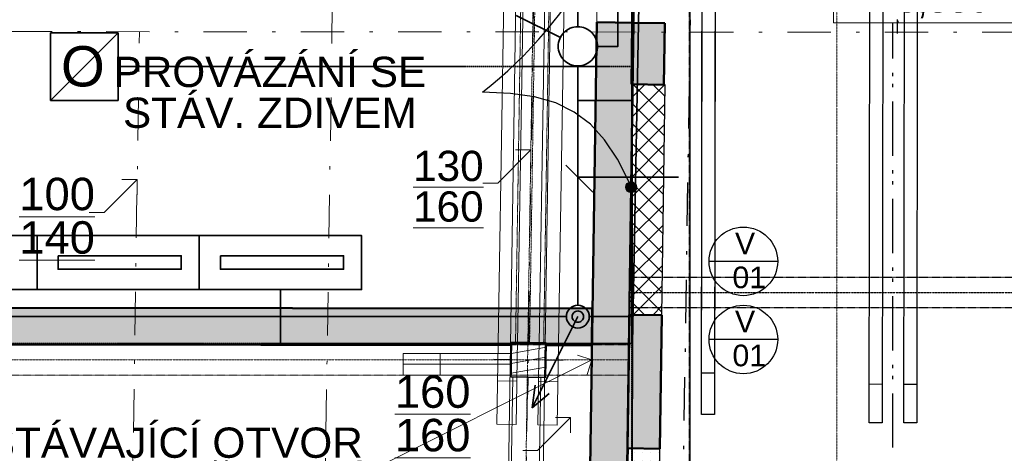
# Model space of a CAD drawing. Header units: millimetres. Extents: x -24674 to 2959, y -2716 to 20653.
# Tile 62 of 161: x -18628 to -14075, y 2320 to 4326. Entities that reach past the tile are written whole.
import ezdxf

# ---------------------------------------------------------------- set-up
doc = ezdxf.new("R2010")
doc.units = ezdxf.units.MM
doc.header["$MEASUREMENT"] = 0
for name, pattern in [('Telekomunikacni vodic', [9.25, 3, -0.75, 3, -0.75, 0.125, -0.75, 0.125, -0.75]), ('Wipeout_Contour', [1000, 0, -1000]), ('Čerchovaná', [450, 200, -117.5, 15, -117.5]), ('Čerchovaná M', [4.5, 2.5, -0.85, 0.3, -0.85]), ('Čerchovaná S', [3.5, 1.5, -0.85, 0.3, -0.85])]:
    doc.linetypes.add(name, pattern=pattern)
for name, color, linetype in [('9._POHLED ZÁPADNÍ_1_2D prvky - obecné', 7, 'Continuous'), ('9._POHLED ZÁPADNÍ_1_Anotace - S', 7, 'Continuous'), ('9._POHLED ZÁPADNÍ_1_Anotace - SP', 7, 'Continuous'), ('9._POHLED ZÁPADNÍ_1_Konstrukce - krov', 7, 'Continuous'), ('9._POHLED ZÁPADNÍ_1_Konstrukce - nosné', 7, 'Continuous'), ('9._POHLED ZÁPADNÍ_1_Nové_Anotace - SP', 7, 'Continuous'), ('9._POHLED ZÁPADNÍ_1_Nové_Konstrukce - krov', 7, 'Continuous'), ('9._POHLED ZÁPADNÍ_1_Nové_Popis', 7, 'Continuous'), ('9._POHLED ZÁPADNÍ_1_Nové_Situace - terén', 7, 'Continuous'), ('9._POHLED ZÁPADNÍ_1_Nové_Výplně – Řezové', 7, 'Continuous'), ('9._POHLED ZÁPADNÍ_1_Otvory – Dveře', 7, 'Continuous'), ('9._POHLED ZÁPADNÍ_1_TZB - elektroinstalace', 7, 'Continuous'), ('9._POHLED ZÁPADNÍ_1_Výplně – Řezové', 7, 'Continuous'), ('9._POHLED ZÁPADNÍ_1_VÝTAH VAR 1', 7, 'Continuous'), ('9._POHLED ZÁPADNÍ_1_Značky - řezy', 7, 'Continuous')]:
    doc.layers.add(name, color=color, linetype=linetype)
doc.styles.add('GENEROVANÝ_STYL_1', font='txt')
doc.styles.add('GENEROVANÝ_STYL_3', font='txt')

msp = doc.modelspace()

# ---------------------------------------------------------------- hatches: boundary and pattern name
at = {"layer": '9._POHLED ZÁPADNÍ_1_Nové_Anotace - SP', "linetype": 'Continuous', "lineweight": 25}
msp.add_hatch(color=1, dxfattribs=at).paths.add_polyline_path([(-15825.8, 3551.1), (-15823.8, 3541.5), (-15818.4, 3533.4), (-15810.3, 3528), (-15800.8, 3526.1), (-15791.2, 3528), (-15783.1, 3533.4), (-15777.7, 3541.5), (-15775.8, 3551.1), (-15777.7, 3560.6), (-15783.1, 3568.8), (-15791.2, 3574.2), (-15800.8, 3576.1), (-15810.3, 3574.2), (-15818.4, 3568.8), (-15823.8, 3560.6)])
at = {"layer": '9._POHLED ZÁPADNÍ_1_Nové_Výplně – Řezové', "linetype": 'Continuous', "lineweight": 20, "true_color": 0xffaaaa}
h = msp.add_hatch(dxfattribs=at)
h.set_pattern_fill('Zdivo___tvárnice_01_0001', color=21, style=0, pattern_type=2)
h.set_pattern_definition([(45, (0, -9e-13), (-45.96194, 45.96194), []), (135, (0, -9e-13), (45.96194, 45.96194), [])])
h.paths.add_polyline_path([(-15643.4, 4024.9), (-15793.4, 4027.1), (-15808.9, 2961.1), (-15658.9, 2958.9)])
h = msp.add_hatch(dxfattribs=at)
h.set_pattern_fill('Sádra_0001', color=21, style=0, pattern_type=2)
h.set_pattern_definition([(0, (0, -9e-13), (0, 37.5), [0, -37.5])])
h.paths.add_polyline_path([(-15667.9, 2341.9), (-15813.9, 2346), (-15822.7, 2047.1), (-15671.9, 2045.1)])
at = {"layer": '9._POHLED ZÁPADNÍ_1_Výplně – Řezové', "linetype": 'Continuous', "lineweight": 13}
for points in [[(-15959.7, 4313.8), (-15992.7, 2047.6), (-15922.7, 2046.5), (-15822.7, 2045.1), (-15789.7, 4311.3)], [(-15649.6, 4025), (-15645.4, 4309.1), (-15795.4, 4311.3), (-15799.5, 4027.2)], [(-20139.7, 2995), (-20139.9, 2825), (-19993.5, 2824.9), (-19993.4, 2827.4), (-19833.5, 2824.9), (-16354.1, 2821), (-16353.9, 2833.8), (-16193.9, 2831.3), (-16194.1, 2820.8), (-15981.8, 2820.6), (-15981.6, 2990.6)], [(-15667.9, 2341.9), (-15658.9, 2958.9), (-15808.9, 2961.1), (-15817.9, 2344.1)]]:
    msp.add_hatch(color=254, dxfattribs=at).paths.add_polyline_path(points)

# ---------------------------------------------------------------- linework, layer by layer
at = {"layer": '9._POHLED ZÁPADNÍ_1_2D prvky - obecné', "color": 214, "linetype": 'Čerchovaná', "lineweight": 20}
msp.add_line((-20477.7, 4271.9), (-359.7, 4258.9), dxfattribs=at)
at = {"layer": '9._POHLED ZÁPADNÍ_1_Anotace - S', "color": 8, "linetype": 'Continuous', "lineweight": 13}
for p, q in [((-16417.7, 3570.5), (-16264.5, 3723.7)), ((-16264.5, 3723.7), (-16335.2, 3723.7)), ((-16264.5, 3723.7), (-16264.5, 3653)), ((-18237.8, 3433.6), (-18084.6, 3586.8)), ((-18084.6, 3586.8), (-18155.4, 3586.8)), ((-18084.6, 3586.8), (-18084.6, 3516)), ((-16486.4, 3570.5), (-16417.7, 3570.5)), ((-18306.5, 3433.6), (-18237.8, 3433.6))]:
    msp.add_line(p, q, dxfattribs=at)
at = {"layer": '9._POHLED ZÁPADNÍ_1_Anotace - SP', "color": 154, "linetype": 'Continuous', "lineweight": 13}
for p, q in [((-14865.1, 4558.4), (-14865.1, 4311.3)), ((-14865.1, 4311.3), (-13952.6, 4311.3))]:
    msp.add_line(p, q, dxfattribs=at)
at = {"layer": '9._POHLED ZÁPADNÍ_1_Anotace - SP', "color": 8, "linetype": 'Continuous', "lineweight": 13}
for p, q in [((-15982.4, 2752.6), (-16049.5, 2775)), ((-15982.4, 2752.6), (-16004.8, 2685.5)), ((-16233.6, 2333.3), (-16080.5, 2486.5)), ((-16080.5, 2486.5), (-16151.2, 2486.5)), ((-16080.5, 2486.5), (-16080.5, 2415.8)), ((-16302.3, 2333.3), (-16233.6, 2333.3))]:
    msp.add_line(p, q, dxfattribs=at)
at = {"layer": '9._POHLED ZÁPADNÍ_1_Konstrukce - krov', "color": 8, "linetype": 'Čerchovaná', "lineweight": 13}
for p, q in [((-17984.1, 9968), (-18074.3, 4270)), ((-17095.2, 9865.5), (-17183.9, 4269.5)), ((-16167.1, 9784.9), (-16254.3, 4274.9)), ((-18136.3, 167), (-18074.3, 4270.3)), ((-17245.8, 166.2), (-17183.9, 4269.5))]:
    msp.add_line(p, q, dxfattribs=at)
at = {"layer": '9._POHLED ZÁPADNÍ_1_Konstrukce - krov', "color": 8, "linetype": 'Continuous', "lineweight": 13}
for p, q in [((-16075, 6535), (-16142.3, 2450.8)), ((-16684.5, 2782.5), (-16684.5, 2682.5)), ((-16332.3, 2453.9), (-16422.3, 2455.4)), ((-16142.3, 2450.8), (-16232.3, 2452.3))]:
    msp.add_line(p, q, dxfattribs=at)
at = {"layer": '9._POHLED ZÁPADNÍ_1_Konstrukce - krov', "color": 8, "linetype": 'Čerchovaná M', "lineweight": 13}
msp.add_line((-15813.4, 2682.6), (-15813.4, 2822.6), dxfattribs=at)
at = {"layer": '9._POHLED ZÁPADNÍ_1_Konstrukce - nosné', "color": 7, "linetype": 'Continuous', "lineweight": 50}
msp.add_line((-15789.7, 4311.3), (-15959.7, 4313.8), dxfattribs=at)
at = {"layer": '9._POHLED ZÁPADNÍ_1_Konstrukce - nosné', "color": 7, "linetype": 'Continuous', "lineweight": 50, "flags": 128}
for points in [[(-15959.7, 4313.8), (-15992.7, 2047.6)], [(-15822.7, 2045.1), (-15789.7, 4311.3)], [(-15795.4, 4311.3), (-15799.5, 4027.2)], [(-15645.4, 4309.1), (-15795.4, 4311.3)], [(-15649.6, 4025), (-15645.4, 4309.1)], [(-15799.5, 4027.2), (-15649.6, 4025)], [(-15981.6, 2990.6), (-20139.7, 2995)], [(-15981.8, 2820.6), (-15981.6, 2990.6)], [(-15808.9, 2961.1), (-15817.9, 2344.1)], [(-15658.9, 2958.9), (-15808.9, 2961.1)], [(-15667.9, 2341.9), (-15658.9, 2958.9)], [(-19833.5, 2824.7), (-16354.1, 2821)], [(-16194.1, 2820.8), (-15981.8, 2820.6)], [(-15817.9, 2344.1), (-15667.9, 2341.9)]]:
    msp.add_lwpolyline(points, dxfattribs=at)
at = {"layer": '9._POHLED ZÁPADNÍ_1_Nové_Anotace - SP', "color": 1, "linetype": 'Continuous', "lineweight": 25, "flags": 128}
msp.add_lwpolyline([(-15810.7, 3574), (-15864.6, 3681.3), (-15923.5, 3770.4), (-15989.3, 3842.5), (-16063.9, 3898.9), (-16149.2, 3940.6), (-16247.1, 3968.9), (-16359.3, 3985), (-16487.8, 3990.1)], dxfattribs=at)
at = {"layer": '9._POHLED ZÁPADNÍ_1_Nové_Anotace - SP', "color": 1, "linetype": 'Continuous', "lineweight": 25}
msp.add_circle((-15800.8, 3551.1), 25, dxfattribs=at)
at = {"layer": '9._POHLED ZÁPADNÍ_1_Nové_Konstrukce - krov', "color": 1, "linetype": 'Čerchovaná', "lineweight": 25}
for p, q in [((-14484.7, 9725.7), (-14571.2, 4261.4)), ((-14484.7, 9587), (-14568.3, 4309.6)), ((-15588.9, 222.5), (-15526.9, 4325.8)), ((-14588.8, 146.9), (-14591.3, 4312.8)), ((-14588.8, 96.6), (-14591.3, 4262.5))]:
    msp.add_line(p, q, dxfattribs=at)
at = {"layer": '9._POHLED ZÁPADNÍ_1_Nové_Konstrukce - krov', "color": 1, "linetype": 'Continuous', "lineweight": 25}
for p, q in [((-14700.2, 2461.8), (-14694.7, 6655.7)), ((-14634.7, 6655.6), (-14640.2, 2461.7)), ((-14540.2, 2461.6), (-14534.7, 6655.5)), ((-14474.7, 6655.4), (-14480.2, 2461.5)), ((-15475.5, 2500.4), (-15470.9, 6050.4)), ((-15410.9, 6050.3), (-15415.5, 2500.3)), ((-15415.3, 2691), (-15475.3, 2691)), ((-14639.9, 2639.4), (-14699.9, 2639.5)), ((-14479.9, 2639.2), (-14539.9, 2639.3)), ((-15415.5, 2500.3), (-15475.5, 2500.4)), ((-14640.2, 2461.7), (-14700.2, 2461.8)), ((-14480.2, 2461.5), (-14540.2, 2461.6))]:
    msp.add_line(p, q, dxfattribs=at)
at = {"layer": '9._POHLED ZÁPADNÍ_1_Nové_Konstrukce - krov', "color": 1, "linetype": 'Čerchovaná M', "lineweight": 25}
for p, q in [((-15807.8, 3134.7), (-507.3, 3135.7)), ((-15807.8, 3134.7), (-507.3, 3135.7)), ((-15807.8, 2994.7), (-15807.8, 3134.7)), ((-15807.8, 2994.7), (-15807.8, 3134.7)), ((-15807.8, 2994.7), (-507.3, 2995.7)), ((-15807.8, 2994.7), (-507.3, 2995.7))]:
    msp.add_line(p, q, dxfattribs=at)
at = {"layer": '9._POHLED ZÁPADNÍ_1_Nové_Konstrukce - krov', "color": 1, "linetype": 'Čerchovaná S', "lineweight": 25}
msp.add_line((-15807.8, 3064.7), (-507.3, 3065.7), dxfattribs=at)
msp.add_line((-15807.8, 3064.7), (-507.3, 3065.7), dxfattribs=at)
at = {"layer": '9._POHLED ZÁPADNÍ_1_Nové_Konstrukce - krov', "color": 1, "linetype": 'Continuous', "lineweight": 25, "flags": 128}
msp.add_lwpolyline([(-15410.9, 6050.3), (-15415.5, 2500.3), (-15475.5, 2500.4), (-15470.9, 6050.4)], close=True, dxfattribs=at)
at = {"layer": '9._POHLED ZÁPADNÍ_1_Nové_Popis', "color": 1, "linetype": 'Čerchovaná M', "lineweight": 25}
msp.add_line((-15532.3, 8764.3), (-15532.3, 750.7), dxfattribs=at)
at = {"layer": '9._POHLED ZÁPADNÍ_1_Nové_Popis', "color": 1, "linetype": 'Continuous', "lineweight": 25}
for p, q in [((-15123.2, 3208.1), (-15440.3, 3208.1)), ((-15123.2, 2846.9), (-15440.3, 2846.9))]:
    msp.add_line(p, q, dxfattribs=at)
for centre in [(-15281.8, 3208.1), (-15281.8, 2846.9)]:
    msp.add_circle(centre, 158.6, dxfattribs=at)
msp.add_arc((-17754.8, 5594.4), 2044.2, 308.2984, 353.8543, dxfattribs=at)
at = {"layer": '9._POHLED ZÁPADNÍ_1_Nové_Situace - terén', "color": 1, "linetype": 'Continuous', "lineweight": 25, "flags": 128}
for points in [[(-15643.4, 4024.9), (-15793.4, 4027.1), (-15808.9, 2961.1), (-15658.9, 2958.9)], [(-15667.9, 2341.9), (-15813.9, 2346), (-15822.7, 2047.1), (-15671.9, 2045.1)]]:
    msp.add_lwpolyline(points, close=True, dxfattribs=at)
at = {"layer": '9._POHLED ZÁPADNÍ_1_Otvory – Dveře', "color": 8, "linetype": 'Continuous', "lineweight": 13}
for p, q in [((-15948.3, 5093.7), (-15959.7, 4313.8)), ((-15778.3, 5091.2), (-15789.7, 4311.3)), ((-15959.1, 4353.8), (-15959.7, 4313.8)), ((-15789.7, 4311.3), (-15789.1, 4351.3)), ((-15959.7, 4313.8), (-15789.7, 4311.3)), ((-15789.7, 4311.3), (-15959.7, 4313.8)), ((-15789.7, 4311.3), (-15959.7, 4313.8))]:
    msp.add_line(p, q, dxfattribs=at)
at = {"layer": '9._POHLED ZÁPADNÍ_1_TZB - elektroinstalace', "color": 92, "linetype": 'Telekomunikacni vodic', "lineweight": 35, "true_color": 0x00d700, "flags": 128}
for points in [[(-19600, 9327.6), (-20172.3, 9327.6), (-20172.3, 2952.6), (-17422.3, 2952.6), (-17422.3, 3077.6)], [(-18922.3, 7327.6), (-19297.3, 7077.6), (-20172.3, 7077.6), (-20172.3, 2952.6), (-17422.3, 2952.6), (-17422.3, 3077.6)], [(-17422.3, 3077.6), (-17422.3, 2952.6), (-20172.3, 2952.6), (-20172.3, 6827.6), (-19975, 6827.6)], [(-19797.3, 755.4), (-19797.3, 2827.6), (-17422.3, 2827.6), (-17422.3, 3077.6)]]:
    msp.add_lwpolyline(points, dxfattribs=at)
at = {"layer": '9._POHLED ZÁPADNÍ_1_TZB - elektroinstalace', "color": 92, "linetype": 'Continuous', "lineweight": 35, "true_color": 0x00d700, "flags": 128}
for points in [[(-16047.3, 3005.4), (-16047.3, 3952.6), (-15797.3, 3952.6), (-15672.3, 9327.6), (-11047.3, 8702.6), (-1047.3, 7452.6), (-1047.3, 4827.6)], [(-15956.6, 4202.6), (-15862.3, 4202.6), (-15862.3, 5137.6), (-15862.3, 5577.6), (-15632.4, 5577.6)], [(-16047.3, 4293.2), (-16047.3, 5327.6), (-16922.3, 5327.6)], [(-15994.5, 2952.6), (-15797.3, 2952.6), (-15797.3, 4827.6), (-16084.8, 4827.6)], [(-16332.1, 4345), (-16125, 4241.4)], [(-18172.3, 4265.1), (-18484.8, 4265.1)], [(-18484.8, 4265.1), (-18484.8, 3952.6)], [(-18172.3, 4265.1), (-18484.8, 3952.6)], [(-18172.3, 3952.6), (-18172.3, 4265.1)], [(-16047.3, 4112), (-16047.3, 3005.4)], [(-18484.8, 3952.6), (-18172.3, 3952.6)], [(-16102.3, 3652.6), (-15977.3, 3527.6)], [(-16102.3, 3652.6), (-15977.3, 3527.6)], [(-16102.3, 3652.6), (-15977.3, 3527.6)], [(-16042.3, 3597.6), (-15582.3, 3597.6)], [(-16042.3, 3597.6), (-15582.3, 3597.6)], [(-16042.3, 3597.6), (-15582.3, 3597.6)], [(-16100, 2952.6), (-18797.3, 2952.6), (-18797.3, 3077.6)], [(-16258.4, 2530.4), (-16245.2, 2635.9)], [(-16258.4, 2530.4), (-16179.2, 2596.4)]]:
    msp.add_lwpolyline(points, dxfattribs=at)
for points in [[(-16047.3, 4293.2, 0.414214), (-16137.9, 4202.6)], [(-15956.6, 4202.6, 0.414214), (-16047.3, 4293.2)], [(-16137.9, 4202.6, 0.414214), (-16047.3, 4112)], [(-16047.3, 4112, 0.414214), (-15956.6, 4202.6)], [(-16047.3, 3005.4, 0.414214), (-16100, 2952.6)], [(-15994.5, 2952.6, 0.414214), (-16047.3, 3005.4)], [(-16047.3, 2979, 0.414214), (-16073.6, 2952.6)], [(-16020.9, 2952.6, 0.414214), (-16047.3, 2979)], [(-16100, 2952.6, 0.414214), (-16047.3, 2899.8)], [(-16073.6, 2952.6, 0.414214), (-16047.3, 2926.2)], [(-16047.3, 2926.2, 0.414214), (-16020.9, 2952.6)], [(-16047.3, 2899.8, 0.414214), (-15994.5, 2952.6)]]:
    msp.add_lwpolyline(points, format="xyb", dxfattribs=at)
for points in [[(-19297.3, 3327.6), (-18547.3, 3327.6), (-18547.3, 3077.6), (-19297.3, 3077.6)], [(-18547.3, 3327.6), (-17797.3, 3327.6), (-17797.3, 3077.6), (-18547.3, 3077.6)], [(-17797.3, 3327.6), (-17047.3, 3327.6), (-17047.3, 3077.6), (-17797.3, 3077.6)], [(-18450, 3233.9), (-17880.6, 3233.9), (-17880.6, 3171.4), (-18450, 3171.4)], [(-17700, 3233.9), (-17130.6, 3233.9), (-17130.6, 3171.4), (-17700, 3171.4)]]:
    msp.add_lwpolyline(points, close=True, dxfattribs=at)
at = {"layer": '9._POHLED ZÁPADNÍ_1_VÝTAH VAR 1', "color": 154, "linetype": 'Continuous', "lineweight": 13}
msp.add_line((-15528.6, 9197.1), (-15528.6, 584.5), dxfattribs=at)
at = {"layer": '9._POHLED ZÁPADNÍ_1_Značky - řezy', "color": 154, "linetype": 'Čerchovaná S', "lineweight": 13}
msp.add_line((-14850.1, 19646), (-14850.1, -411.8), dxfattribs=at)

# ---------------------------------------------------------------- texts
at = {"layer": '9._POHLED ZÁPADNÍ_1_Anotace - S', "color": 1, "linetype": 'Continuous', "lineweight": 25, "char_height": 100, "attachment_point": 5, "line_spacing_factor": 0.940294, "style": 'GENEROVANÝ_STYL_1'}
for insert in [(-15274.1, 3211.8), (-15274.1, 2850.6)]:
    msp.add_mtext('\\A1;{\\pqc;\\fArial|b0|i0|c238|p38;V\\P\\pqc;\\fArial|b0|i0|c238|p38; 0\\fArial|b0|i0|c238|p38;1}', dxfattribs=dict(at, insert=insert))
at = {"layer": '9._POHLED ZÁPADNÍ_1_Anotace - SP', "color": 154, "linetype": 'Continuous', "lineweight": 13, "insert": (-14408.8, 4421), "char_height": 150, "attachment_point": 5, "style": 'GENEROVANÝ_STYL_3'}
msp.add_mtext('\\A1;{\\pqc;\\fArial Narrow|b0|i0|c238|p34;+6,830}', dxfattribs=at)
at = {"layer": '9._POHLED ZÁPADNÍ_1_Anotace - SP', "color": 1, "linetype": 'Continuous', "lineweight": 25, "char_height": 140, "width": 1966.54, "attachment_point": 5, "style": 'GENEROVANÝ_STYL_1'}
for s, insert, line_spacing_factor in [('\\A1;{\\pqc;\\fArial|b0|i0|c238|p38;PROVÁZÁNÍ SE STÁV. ZDIVEM}', (-17471.1, 3989), 0.809296), ('\\A1;{\\pqc;\\fArial|b0|i0|c238|p38;STÁVAJÍCÍ OTVOR VYBAVIT VĚTRACÍ MŘÍŽÍ \\fArial|b0|i0|c238|p38;8\\fArial|b0|i0|c238|p38;00x600}', (-17910.8, 2178.7), 0.814129)]:
    msp.add_mtext(s, dxfattribs=dict(at, insert=insert, line_spacing_factor=line_spacing_factor))
at = {"layer": '9._POHLED ZÁPADNÍ_1_Anotace - SP', "color": 8, "linetype": 'Continuous', "lineweight": 13, "attachment_point": 5, "line_spacing_factor": 0.804162, "style": 'GENEROVANÝ_STYL_1'}
for s, insert, char_height in [('\\A1;{\\pqc;\\fArial|b0|i0|c238|p38;\\L\\L13\\fArial|b0|i0|c238|p38;\\L\\L0\\P\\pqc;\\fArial|b0|i0|c238|p38;16\\fArial|b0|i0|c238|p38;0}', (-16646, 3554.7), 140), ('\\A1;{\\pqc;\\fArial|b0|i0|c238|p38;\\L\\L1\\fArial|b0|i0|c238|p38;\\L\\L0\\fArial|b0|i0|c238|p38;\\L\\L0\\P\\pqc;\\fArial|b0|i0|c238|p38;1\\fArial|b0|i0|c238|p38;4\\fArial|b0|i0|c238|p38;0}', (-18454.8, 3418.2), 150), ('\\A1;{\\pqc;\\fArial|b0|i0|c238|p38;\\L\\L1\\fArial|b0|i0|c238|p38;\\L\\L6\\fArial|b0|i0|c238|p38;\\L\\L0\\P\\pqc;\\fArial|b0|i0|c238|p38;1\\fArial|b0|i0|c238|p38;6\\fArial|b0|i0|c238|p38;0}', (-16718.5, 2504.2), 150)]:
    msp.add_mtext(s, dxfattribs=dict(at, insert=insert, char_height=char_height))
at = {"layer": '9._POHLED ZÁPADNÍ_1_TZB - elektroinstalace', "color": 254, "linetype": 'Continuous', "lineweight": 0, "true_color": 0xe8e8e8, "insert": (-18234.6, 4206.5), "char_height": 186.5, "attachment_point": 7, "rotation": 180, "style": 'GENEROVANÝ_STYL_1'}
msp.add_mtext('\\A1;{\\pql;\\fArial|b0|i0|c238|p38;O}', dxfattribs=at)

# ---------------------------------------------------------------- next in the draw order: wipeouts: each hides what was drawn before it
at = {"color": 254, "linetype": 'Wipeout_Contour', "lineweight": 0, "ltscale": 66025.980481}
msp.add_wipeout([(-16353.9, 2833.8), (-16356.4, 2673.8), (-16196.4, 2671.3), (-16193.9, 2831.3)], dxfattribs=at).dxf.layer = '9._POHLED ZÁPADNÍ_1_Výplně – Řezové'

# ---------------------------------------------------------------- next in the draw order: hatches: boundary and pattern name
at = {"layer": '9._POHLED ZÁPADNÍ_1_Výplně – Řezové', "linetype": 'Continuous', "lineweight": 20, "true_color": 0xa86b51}
h = msp.add_hatch(dxfattribs=at)
h.set_pattern_fill('Dřevo_0001', color=35, style=0, pattern_type=2)
h.set_pattern_definition([(10, (0, -9e-13), (-7.81417, 44.31635), [])])
h.paths.add_polyline_path([(-16353.9, 2833.8), (-16356.4, 2673.8), (-16196.4, 2671.3), (-16193.9, 2831.3)])

# ---------------------------------------------------------------- next in the draw order: linework, layer by layer
at = {"layer": '9._POHLED ZÁPADNÍ_1_Anotace - SP', "color": 8, "linetype": 'Continuous', "lineweight": 13}
msp.add_line((-20178.9, 654.5), (-15982.4, 2752.6), dxfattribs=at)
at = {"layer": '9._POHLED ZÁPADNÍ_1_Konstrukce - krov', "color": 8, "linetype": 'Continuous', "lineweight": 13}
for p, q in [((-16255.7, 9431.4), (-16395.7, 432.5)), ((-16095.7, 9428.9), (-16235.8, 430)), ((-16422.3, 2455.4), (-16355, 6539.6)), ((-16265, 6538.2), (-16332.3, 2453.9)), ((-16232.3, 2452.3), (-16165, 6536.5)), ((-16354.2, 2732.6), (-16854.2, 2732.5)), ((-16329, 2653.8), (-16419, 2655.3)), ((-16348.4, 2672.8), (-16374.1, 1018.4)), ((-16218.4, 2670.8), (-16348.4, 2672.8)), ((-16244.2, 1016.3), (-16218.4, 2670.8)), ((-16139, 2650.7), (-16229, 2652.2))]:
    msp.add_line(p, q, dxfattribs=at)
at = {"layer": '9._POHLED ZÁPADNÍ_1_Konstrukce - krov', "color": 251, "linetype": 'Čerchovaná S', "lineweight": 13, "true_color": 0x6a6a6a}
for p, q in [((-16175.7, 9430.1), (-16315.7, 431.2)), ((-16214, 6452.7), (-16270.3, 2833.2)), ((-20319.6, 2752.3), (-15813.4, 2752.6))]:
    msp.add_line(p, q, dxfattribs=at)
at = {"layer": '9._POHLED ZÁPADNÍ_1_Konstrukce - krov', "color": 8, "linetype": 'Čerchovaná M', "lineweight": 13}
for p, q in [((-16279, 6453.7), (-16335.3, 2834.2)), ((-16149, 6451.7), (-16205.3, 2832.1)), ((-20319.6, 2822.3), (-15813.4, 2822.6)), ((-16335.3, 2834.2), (-16205.3, 2832.1)), ((-20319.6, 2682.3), (-15813.4, 2682.6))]:
    msp.add_line(p, q, dxfattribs=at)
at = {"layer": '9._POHLED ZÁPADNÍ_1_Konstrukce - krov', "color": 8, "linetype": 'Čerchovaná', "lineweight": 13}
msp.add_line((-16316.3, 171.2), (-16254.3, 4274.5), dxfattribs=at)
at = {"layer": '9._POHLED ZÁPADNÍ_1_Konstrukce - krov', "color": 1, "linetype": 'Continuous', "lineweight": 20}
for p, q in [((-16273.9, 2832.6), (-16272.7, 2912.6)), ((-16355.2, 2753.8), (-16435.2, 2755.1)), ((-16195.2, 2751.3), (-16115.2, 2750.1)), ((-16276.4, 2672.6), (-16277.7, 2592.6))]:
    msp.add_line(p, q, dxfattribs=at)
at = {"layer": '9._POHLED ZÁPADNÍ_1_Konstrukce - krov', "color": 7, "linetype": 'Continuous', "lineweight": 35, "flags": 128}
msp.add_lwpolyline([(-16353.9, 2833.8), (-16356.4, 2673.8), (-16196.4, 2671.3), (-16193.9, 2831.3)], close=True, dxfattribs=at)
at = {"layer": '9._POHLED ZÁPADNÍ_1_Konstrukce - krov', "color": 8, "linetype": 'Continuous', "lineweight": 13, "flags": 128}
msp.add_lwpolyline([(-16354.2, 2782.6), (-16854.2, 2782.5), (-16854.2, 2682.5), (-16354.2, 2682.6)], close=True, dxfattribs=at)
at = {"layer": '9._POHLED ZÁPADNÍ_1_Konstrukce - krov', "color": 1, "linetype": 'Continuous', "lineweight": 20}
msp.add_point((-16275.2, 2752.6), dxfattribs=at)
at = {"layer": '9._POHLED ZÁPADNÍ_1_TZB - elektroinstalace', "color": 92, "linetype": 'Telekomunikacni vodic', "lineweight": 35, "true_color": 0x00d700, "flags": 128}
for points in [[(-922.3, 12024.8), (-922.3, 7577.6), (-15672.3, 9452.6), (-15797.3, 4108.9), (-15797.3, 2827.6), (-17422.3, 2827.6), (-17422.3, 3077.6)], [(-10922.3, 8505.4), (-10922.3, 8757.7), (-15672.3, 9452.6), (-15797.3, 4108.9), (-15797.3, 2827.6), (-17422.3, 2827.6), (-17422.3, 3077.6)], [(-7047.3, 8005.4), (-7047.3, 8293.5), (-10547.3, 8702.6), (-15672.3, 9452.6), (-15797.3, 4108.9), (-15797.3, 2827.6), (-17422.3, 2827.6), (-17422.3, 3077.6)], [(-15600, 8952.6), (-15681, 8952.6), (-15797.3, 4108.9), (-15795, 2827.6), (-17422.3, 2827.6), (-17422.3, 3077.6)], [(-18172.3, 4108.9), (-15797.3, 4108.9), (-15797.3, 827.6), (-15244.5, 827.6)], [(-17422.3, 3077.6), (-17422.3, 2827.6), (-15795, 2827.6), (-15797.3, 827.6), (-15350, 827.6)], [(-10475, 827.6), (-15797.3, 827.6), (-15795, 2827.6), (-17422.3, 2827.6), (-17422.3, 3077.6)], [(-725, 827.6), (-15797.3, 827.6), (-15795, 2827.6), (-17422.3, 2827.6), (-17422.3, 3077.6)]]:
    msp.add_lwpolyline(points, dxfattribs=at)
at = {"layer": '9._POHLED ZÁPADNÍ_1_TZB - elektroinstalace', "color": 92, "linetype": 'Continuous', "lineweight": 35, "true_color": 0x00d700, "flags": 128}
for points in [[(-5922.3, 7952.6), (-5922.3, 8062), (-15672.3, 9327.6), (-15795, 2827.6), (-17422.3, 2827.6), (-17422.3, 3077.6)], [(-16258.4, 2530.4), (-16047.3, 2952.6)]]:
    msp.add_lwpolyline(points, dxfattribs=at)

doc.saveas('drawing.dxf')
